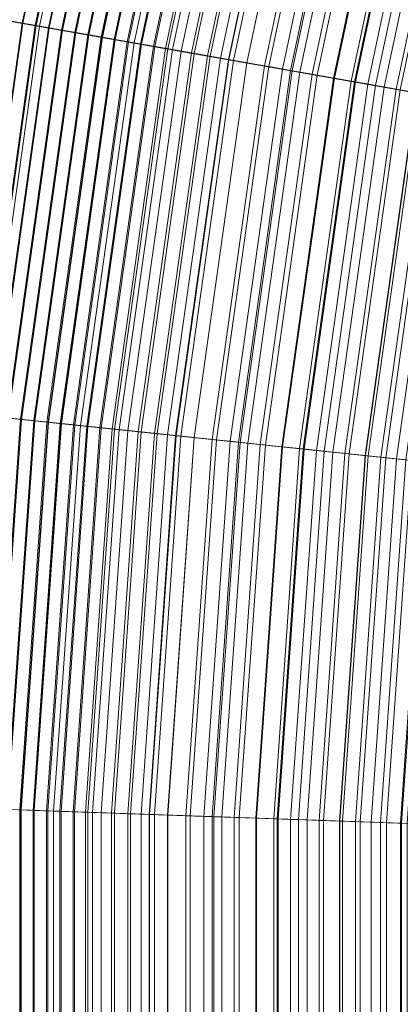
# Model space of a CAD drawing. Header units: centimetres. Extents: x -3.03 to 4.16, y -5.77 to 1.42.
# Tile 94 of 256: x -1.85 to -1.68, y -2.18 to -1.75. Entities that reach past the tile are written whole.
import ezdxf

# ---------------------------------------------------------------- set-up
doc = ezdxf.new("R2010")
doc.units = ezdxf.units.CM
doc.header["$LTSCALE"] = 2.54
doc.layers.add('Lucido design-1', color=7, linetype='Continuous')

# ---------------------------------------------------------------- blocks, each defined once
blk = doc.blocks.new('Gruppo-1')
at = {"color": 142, "linetype": 'Continuous', "lineweight": 9}
for points in [[(-1.55018, 0.73518, 37.14766), (-1.74811, 0.58054, 37.14766), (0.56365, -2.17451, 37.14766), (0.56377, -2.17442, 37.14766)], [(-1.74811, 0.58054, 37.14766), (-1.93478, 0.41246, 37.14766), (0.56354, -2.17462, 37.14766), (0.56365, -2.17451, 37.14766)], [(-1.93478, 0.41246, 37.14766), (-2.10926, 0.23178, 37.14766), (0.56343, -2.17472, 37.14766), (0.56354, -2.17462, 37.14766)], [(-2.10926, 0.23178, 37.14766), (-2.27072, 0.03937, 37.14766), (0.56334, -2.17484, 37.14766), (0.56343, -2.17472, 37.14766)], [(-2.27072, 0.03937, 37.14766), (-2.41836, -0.16384, 37.14766), (0.56325, -2.17496, 37.14766), (0.56334, -2.17484, 37.14766)], [(-2.41836, -0.16384, 37.14766), (-2.55146, -0.37686, 37.14766), (0.56317, -2.17509, 37.14766), (0.56325, -2.17496, 37.14766)], [(-2.55146, -0.37686, 37.14766), (-2.66938, -0.59864, 37.14766), (0.5631, -2.17522, 37.14766), (0.56317, -2.17509, 37.14766)], [(-2.66938, -0.59864, 37.14766), (-2.77155, -0.8281, 37.14766), (0.56304, -2.17536, 37.14766), (0.5631, -2.17522, 37.14766)], [(-2.77155, -0.8281, 37.14766), (-2.85746, -1.06413, 37.14766), (0.56298, -2.1755, 37.14766), (0.56304, -2.17536, 37.14766)], [(-2.85746, -1.06413, 37.14766), (-2.92669, -1.30558, 37.14766), (0.56294, -2.17565, 37.14766), (0.56298, -2.1755, 37.14766)], [(-2.92669, -1.30558, 37.14766), (-2.97891, -1.55128, 37.14766), (0.56291, -2.17579, 37.14766), (0.56294, -2.17565, 37.14766)], [(-2.32037, -1.45676, 35.59964), (-2.36353, -1.65978, 35.59964), (-1.49206, -1.81345, 35.59964), (-1.46174, -1.67084, 35.59964)], [(-1.46174, -1.67084, 35.70075), (-1.49206, -1.81345, 35.70075), (-2.36353, -1.65978, 35.70075), (-2.32037, -1.45676, 35.70075)], [(-2.97891, -1.55128, 37.14766), (-3.01387, -1.80001, 37.14766), (0.56289, -2.17594, 37.14766), (0.56291, -2.17579, 37.14766)], [(-1.80131, -1.58617, 37.84683), (-1.8367, -1.75268, 37.84683), (-1.86401, -1.74786, 37.83776), (-1.82822, -1.57946, 37.83776)], [(-1.81426, -1.58294, 36.2935), (-1.84985, -1.75036, 36.2935), (-1.85555, -1.74936, 36.29597), (-1.81988, -1.58154, 36.29597)], [(-1.8197, -1.58159, 36.41303), (-1.85536, -1.74939, 36.41303), (-1.84962, -1.7504, 36.41003), (-1.81404, -1.583, 36.41003)], [(-1.80865, -1.58434, 36.29103), (-1.84415, -1.75137, 36.29103), (-1.84985, -1.75036, 36.2935), (-1.81426, -1.58294, 36.2935)], [(-1.81404, -1.583, 36.41003), (-1.84962, -1.7504, 36.41003), (-1.84388, -1.75141, 36.40702), (-1.80838, -1.58441, 36.40702)], [(-1.80303, -1.58574, 36.28855), (-1.83845, -1.75237, 36.28855), (-1.84415, -1.75137, 36.29103), (-1.80865, -1.58434, 36.29103)], [(-1.80838, -1.58441, 36.40702), (-1.84388, -1.75141, 36.40702), (-1.83815, -1.75242, 36.404), (-1.80273, -1.58582, 36.404)], [(-1.79742, -1.58714, 36.28607), (-1.83276, -1.75337, 36.28607), (-1.83845, -1.75237, 36.28855), (-1.80303, -1.58574, 36.28855)], [(-1.80273, -1.58582, 36.404), (-1.83815, -1.75242, 36.404), (-1.83241, -1.75343, 36.40098), (-1.79709, -1.58723, 36.40098)], [(-1.77437, -1.59289, 37.85581), (-1.80936, -1.7575, 37.85581), (-1.8367, -1.75268, 37.84683), (-1.80131, -1.58617, 37.84683)], [(-1.79181, -1.58854, 36.28359), (-1.82706, -1.75438, 36.28359), (-1.83276, -1.75337, 36.28607), (-1.79742, -1.58714, 36.28607)], [(-1.79709, -1.58723, 36.40098), (-1.83241, -1.75343, 36.40098), (-1.82669, -1.75444, 36.39795), (-1.79144, -1.58863, 36.39795)], [(-1.7862, -1.58994, 36.2811), (-1.82137, -1.75538, 36.2811), (-1.82706, -1.75438, 36.28359), (-1.79181, -1.58854, 36.28359)], [(-1.79144, -1.58863, 36.39795), (-1.82669, -1.75444, 36.39795), (-1.82096, -1.75545, 36.39491), (-1.7858, -1.59004, 36.39491)], [(-1.78059, -1.59134, 36.27862), (-1.81568, -1.75639, 36.27862), (-1.82137, -1.75538, 36.2811), (-1.7862, -1.58994, 36.2811)], [(-1.7858, -1.59004, 36.39491), (-1.82096, -1.75545, 36.39491), (-1.81524, -1.75646, 36.39187), (-1.78016, -1.59145, 36.39187)], [(-1.77499, -1.59274, 36.27612), (-1.80999, -1.75739, 36.27612), (-1.81568, -1.75639, 36.27862), (-1.78059, -1.59134, 36.27862)], [(-1.78016, -1.59145, 36.39187), (-1.81524, -1.75646, 36.39187), (-1.80952, -1.75747, 36.38882), (-1.77453, -1.59285, 36.38882)], [(-1.76938, -1.59413, 36.27363), (-1.8043, -1.75839, 36.27363), (-1.80999, -1.75739, 36.27612), (-1.77499, -1.59274, 36.27612)], [(-1.77453, -1.59285, 36.38882), (-1.80952, -1.75747, 36.38882), (-1.8038, -1.75848, 36.38576), (-1.7689, -1.59425, 36.38576)], [(-1.7474, -1.59961, 37.8647), (-1.78199, -1.76233, 37.8647), (-1.80936, -1.7575, 37.85581), (-1.77437, -1.59289, 37.85581)], [(-1.76378, -1.59553, 36.27113), (-1.79861, -1.7594, 36.27113), (-1.8043, -1.75839, 36.27363), (-1.76938, -1.59413, 36.27363)], [(-1.76911, -1.5942, 36.27351), (-1.80402, -1.75844, 36.27351), (-1.7956, -1.75993, 36.26732), (-1.76081, -1.59627, 36.26732)], [(-1.71277, -1.60825, 36.35485), (-1.74684, -1.76852, 36.35485), (-1.80402, -1.75844, 36.27351), (-1.76911, -1.5942, 36.27351)], [(-1.7689, -1.59425, 36.38576), (-1.8038, -1.75848, 36.38576), (-1.79809, -1.75949, 36.3827), (-1.76327, -1.59566, 36.3827)], [(-1.75817, -1.59693, 36.26863), (-1.79292, -1.7604, 36.26863), (-1.79861, -1.7594, 36.27113), (-1.76378, -1.59553, 36.27113)], [(-1.76327, -1.59566, 36.3827), (-1.79809, -1.75949, 36.3827), (-1.79238, -1.76049, 36.37963), (-1.75764, -1.59706, 36.37963)], [(-1.76081, -1.59627, 36.26732), (-1.7956, -1.75993, 36.26732), (-1.78725, -1.7614, 36.26101), (-1.75259, -1.59832, 36.26101)], [(-1.75817, -1.59693, 36.26863), (-1.79292, -1.7604, 36.26863), (-1.75817, -1.59693, 36.26863)], [(-1.75817, -1.59693, 36.26863), (-1.79292, -1.7604, 36.26863), (-1.79292, -1.7604, 36.26863)], [(-1.71277, -1.60825, 36.35485), (-1.74684, -1.76852, 36.35485), (-1.79292, -1.7604, 36.26863), (-1.75817, -1.59693, 36.26863)], [(-1.75764, -1.59706, 36.37963), (-1.79238, -1.76049, 36.37963), (-1.78668, -1.7615, 36.37656), (-1.75202, -1.59846, 36.37656)], [(-1.75259, -1.59832, 36.26101), (-1.78725, -1.7614, 36.26101), (-1.779, -1.76285, 36.25459), (-1.74446, -1.60035, 36.25459)], [(-1.75202, -1.59846, 36.37656), (-1.78668, -1.7615, 36.37656), (-1.78098, -1.7625, 36.37348), (-1.7464, -1.59986, 36.37348)], [(-1.72041, -1.60634, 37.87348), (-1.75459, -1.76716, 37.87348), (-1.78199, -1.76233, 37.8647), (-1.7474, -1.59961, 37.8647)], [(-1.7464, -1.59986, 36.37348), (-1.78098, -1.7625, 36.37348), (-1.77528, -1.76351, 36.37039), (-1.74079, -1.60126, 36.37039)], [(-1.74446, -1.60035, 36.25459), (-1.779, -1.76285, 36.25459), (-1.77083, -1.76429, 36.24805), (-1.73641, -1.60235, 36.24805)], [(-1.74079, -1.60126, 36.37039), (-1.77528, -1.76351, 36.37039), (-1.76958, -1.76451, 36.36729), (-1.73518, -1.60266, 36.36729)], [(-1.73641, -1.60235, 36.24805), (-1.77083, -1.76429, 36.24805), (-1.76276, -1.76572, 36.24139), (-1.72845, -1.60434, 36.24139)], [(-1.73518, -1.60266, 36.36729), (-1.76958, -1.76451, 36.36729), (-1.76389, -1.76552, 36.36419), (-1.72957, -1.60406, 36.36419)], [(-1.72957, -1.60406, 36.36419), (-1.76389, -1.76552, 36.36419), (-1.7582, -1.76652, 36.36108), (-1.72397, -1.60546, 36.36108)], [(-1.72845, -1.60434, 36.24139), (-1.76276, -1.76572, 36.24139), (-1.75477, -1.76712, 36.23462), (-1.72059, -1.6063, 36.23462)], [(-1.72397, -1.60546, 36.36108), (-1.7582, -1.76652, 36.36108), (-1.75252, -1.76752, 36.35797), (-1.71837, -1.60685, 36.35797)], [(-1.72059, -1.6063, 36.23462), (-1.75477, -1.76712, 36.23462), (-1.74688, -1.76852, 36.22774), (-1.71281, -1.60824, 36.22774)], [(-1.69338, -1.61308, 37.88217), (-1.72716, -1.77199, 37.88217), (-1.75459, -1.76716, 37.87348), (-1.72041, -1.60634, 37.87348)], [(-1.71837, -1.60685, 36.35797), (-1.75252, -1.76752, 36.35797), (-1.74684, -1.76852, 36.35485), (-1.71277, -1.60825, 36.35485)], [(-1.71281, -1.60824, 36.22774), (-1.74688, -1.76852, 36.22774), (-1.73909, -1.76989, 36.22074), (-1.70513, -1.61015, 36.22074)], [(-1.70337, -1.61059, 36.34784), (-1.7373, -1.77021, 36.34784), (-1.74684, -1.76852, 36.35485), (-1.71277, -1.60825, 36.35485)], [(-1.70513, -1.61015, 36.22074), (-1.73909, -1.76989, 36.22074), (-1.73139, -1.77125, 36.21364), (-1.69755, -1.61204, 36.21364)], [(-1.69407, -1.61291, 36.3407), (-1.72786, -1.77187, 36.3407), (-1.7373, -1.77021, 36.34784), (-1.70337, -1.61059, 36.34784)], [(-1.69755, -1.61204, 36.21364), (-1.73139, -1.77125, 36.21364), (-1.72379, -1.77259, 36.20643), (-1.69006, -1.61391, 36.20643)], [(-1.68486, -1.61521, 36.33343), (-1.71851, -1.77352, 36.33343), (-1.72786, -1.77187, 36.3407), (-1.69407, -1.61291, 36.3407)], [(-1.66632, -1.61983, 37.89077), (-1.69969, -1.77684, 37.89077), (-1.72716, -1.77199, 37.88217), (-1.69338, -1.61308, 37.88217)], [(-1.69006, -1.61391, 36.20643), (-1.72379, -1.77259, 36.20643), (-1.71629, -1.77391, 36.19911), (-1.68267, -1.61575, 36.19911)], [(-1.67576, -1.61748, 36.32603), (-1.70927, -1.77515, 36.32603), (-1.71851, -1.77352, 36.33343), (-1.68486, -1.61521, 36.33343)], [(-1.68267, -1.61575, 36.19911), (-1.71629, -1.77391, 36.19911), (-1.70889, -1.77521, 36.19169), (-1.67538, -1.61757, 36.19169)], [(-1.66675, -1.61972, 36.31849), (-1.70013, -1.77676, 36.31849), (-1.70927, -1.77515, 36.32603), (-1.67576, -1.61748, 36.32603)], [(-1.67538, -1.61757, 36.19169), (-1.70889, -1.77521, 36.19169), (-1.70159, -1.7765, 36.18416), (-1.66819, -1.61936, 36.18416)], [(-1.66819, -1.61936, 36.18416), (-1.70159, -1.7765, 36.18416), (-1.6944, -1.77777, 36.17653), (-1.66111, -1.62113, 36.17653)], [(-1.65785, -1.62194, 36.31083), (-1.69109, -1.77835, 36.31083), (-1.70013, -1.77676, 36.31849), (-1.66675, -1.61972, 36.31849)], [(-1.63924, -1.62658, 37.89926), (-1.6722, -1.78168, 37.89926), (-1.69969, -1.77684, 37.89077), (-1.66632, -1.61983, 37.89077)], [(-1.66111, -1.62113, 36.17653), (-1.6944, -1.77777, 36.17653), (-1.68731, -1.77902, 36.1688), (-1.65412, -1.62287, 36.1688)], [(-1.64905, -1.62414, 36.30304), (-1.68216, -1.77993, 36.30304), (-1.69109, -1.77835, 36.31083), (-1.65785, -1.62194, 36.31083)], [(-1.65412, -1.62287, 36.1688), (-1.68731, -1.77902, 36.1688), (-1.68033, -1.78025, 36.16097), (-1.64724, -1.62459, 36.16097)], [(-1.64036, -1.6263, 36.29513), (-1.67334, -1.78148, 36.29513), (-1.68216, -1.77993, 36.30304), (-1.64905, -1.62414, 36.30304)], [(-1.64724, -1.62459, 36.16097), (-1.68033, -1.78025, 36.16097), (-1.67346, -1.78146, 36.15305), (-1.64047, -1.62627, 36.15305)], [(-2.36353, -1.65978, 35.59964), (-2.39242, -1.86533, 35.59964), (-1.51235, -1.95783, 35.59964), (-1.49206, -1.81345, 35.59964)], [(-1.49206, -1.81345, 35.70075), (-1.51235, -1.95783, 35.70075), (-2.39242, -1.86533, 35.70075), (-2.36353, -1.65978, 35.70075)], [(-1.8367, -1.75268, 37.84683), (-1.86039, -1.92125, 37.84683), (-1.88797, -1.91835, 37.83776), (-1.86401, -1.74786, 37.83776)], [(-1.84415, -1.75137, 36.29103), (-1.86791, -1.92046, 36.29103), (-1.87367, -1.91985, 36.2935), (-1.84985, -1.75036, 36.2935)], [(-1.84962, -1.7504, 36.41003), (-1.87344, -1.91988, 36.41003), (-1.86764, -1.92048, 36.40702), (-1.84388, -1.75141, 36.40702)], [(-1.83845, -1.75237, 36.28855), (-1.86216, -1.92106, 36.28855), (-1.86791, -1.92046, 36.29103), (-1.84415, -1.75137, 36.29103)], [(-1.84388, -1.75141, 36.40702), (-1.86764, -1.92048, 36.40702), (-1.86185, -1.92109, 36.404), (-1.83815, -1.75242, 36.404)], [(-1.83276, -1.75337, 36.28607), (-1.85641, -1.92167, 36.28607), (-1.86216, -1.92106, 36.28855), (-1.83845, -1.75237, 36.28855)], [(-1.83815, -1.75242, 36.404), (-1.86185, -1.92109, 36.404), (-1.85606, -1.9217, 36.40098), (-1.83241, -1.75343, 36.40098)], [(-1.80936, -1.7575, 37.85581), (-1.83278, -1.92415, 37.85581), (-1.86039, -1.92125, 37.84683), (-1.8367, -1.75268, 37.84683)], [(-1.82706, -1.75438, 36.28359), (-1.85066, -1.92227, 36.28359), (-1.85641, -1.92167, 36.28607), (-1.83276, -1.75337, 36.28607)], [(-1.83241, -1.75343, 36.40098), (-1.85606, -1.9217, 36.40098), (-1.85028, -1.92231, 36.39795), (-1.82669, -1.75444, 36.39795)], [(-1.82137, -1.75538, 36.2811), (-1.84491, -1.92287, 36.2811), (-1.85066, -1.92227, 36.28359), (-1.82706, -1.75438, 36.28359)], [(-1.82669, -1.75444, 36.39795), (-1.85028, -1.92231, 36.39795), (-1.8445, -1.92292, 36.39491), (-1.82096, -1.75545, 36.39491)], [(-1.81568, -1.75639, 36.27862), (-1.83916, -1.92348, 36.27862), (-1.84491, -1.92287, 36.2811), (-1.82137, -1.75538, 36.2811)], [(-1.82096, -1.75545, 36.39491), (-1.8445, -1.92292, 36.39491), (-1.83872, -1.92353, 36.39187), (-1.81524, -1.75646, 36.39187)], [(-1.80999, -1.75739, 36.27612), (-1.83341, -1.92408, 36.27612), (-1.83916, -1.92348, 36.27862), (-1.81568, -1.75639, 36.27862)], [(-1.81524, -1.75646, 36.39187), (-1.83872, -1.92353, 36.39187), (-1.83294, -1.92413, 36.38882), (-1.80952, -1.75747, 36.38882)], [(-1.8043, -1.75839, 36.27363), (-1.82767, -1.92469, 36.27363), (-1.83341, -1.92408, 36.27612), (-1.80999, -1.75739, 36.27612)], [(-1.80952, -1.75747, 36.38882), (-1.83294, -1.92413, 36.38882), (-1.82717, -1.92474, 36.38576), (-1.8038, -1.75848, 36.38576)], [(-1.78199, -1.76233, 37.8647), (-1.80514, -1.92705, 37.8647), (-1.83278, -1.92415, 37.85581), (-1.80936, -1.7575, 37.85581)], [(-1.79861, -1.7594, 36.27113), (-1.82192, -1.92529, 36.27113), (-1.82767, -1.92469, 36.27363), (-1.8043, -1.75839, 36.27363)], [(-1.80402, -1.75844, 36.27351), (-1.82739, -1.92472, 36.27351), (-1.81888, -1.92561, 36.26732), (-1.7956, -1.75993, 36.26732)], [(-1.74684, -1.76852, 36.35485), (-1.76964, -1.93079, 36.35485), (-1.82739, -1.92472, 36.27351), (-1.80402, -1.75844, 36.27351)], [(-1.8038, -1.75848, 36.38576), (-1.82717, -1.92474, 36.38576), (-1.8214, -1.92535, 36.3827), (-1.79809, -1.75949, 36.3827)], [(-1.79292, -1.7604, 36.26863), (-1.81618, -1.92589, 36.26863), (-1.82192, -1.92529, 36.27113), (-1.79861, -1.7594, 36.27113)], [(-1.79809, -1.75949, 36.3827), (-1.8214, -1.92535, 36.3827), (-1.81564, -1.92595, 36.37963), (-1.79238, -1.76049, 36.37963)], [(-1.7956, -1.75993, 36.26732), (-1.81888, -1.92561, 36.26732), (-1.81046, -1.9265, 36.26101), (-1.78725, -1.7614, 36.26101)], [(-1.79292, -1.7604, 36.26863), (-1.81618, -1.92589, 36.26863), (-1.79292, -1.7604, 36.26863)], [(-1.79292, -1.7604, 36.26863), (-1.81618, -1.92589, 36.26863), (-1.81618, -1.92589, 36.26863)], [(-1.74684, -1.76852, 36.35485), (-1.76964, -1.93079, 36.35485), (-1.81618, -1.92589, 36.26863), (-1.79292, -1.7604, 36.26863)], [(-1.79238, -1.76049, 36.37963), (-1.81564, -1.92595, 36.37963), (-1.80987, -1.92656, 36.37656), (-1.78668, -1.7615, 36.37656)], [(-1.78725, -1.7614, 36.26101), (-1.81046, -1.9265, 36.26101), (-1.80212, -1.92737, 36.25459), (-1.779, -1.76285, 36.25459)], [(-1.78668, -1.7615, 36.37656), (-1.80987, -1.92656, 36.37656), (-1.80412, -1.92716, 36.37348), (-1.78098, -1.7625, 36.37348)], [(-1.75459, -1.76716, 37.87348), (-1.77747, -1.92996, 37.87348), (-1.80514, -1.92705, 37.8647), (-1.78199, -1.76233, 37.8647)], [(-1.78098, -1.7625, 36.37348), (-1.80412, -1.92716, 36.37348), (-1.79836, -1.92777, 36.37039), (-1.77528, -1.76351, 36.37039)], [(-1.779, -1.76285, 36.25459), (-1.80212, -1.92737, 36.25459), (-1.79387, -1.92824, 36.24805), (-1.77083, -1.76429, 36.24805)], [(-1.77528, -1.76351, 36.37039), (-1.79836, -1.92777, 36.37039), (-1.79261, -1.92837, 36.36729), (-1.76958, -1.76451, 36.36729)], [(-1.77083, -1.76429, 36.24805), (-1.79387, -1.92824, 36.24805), (-1.78572, -1.9291, 36.24139), (-1.76276, -1.76572, 36.24139)], [(-1.76958, -1.76451, 36.36729), (-1.79261, -1.92837, 36.36729), (-1.78686, -1.92898, 36.36419), (-1.76389, -1.76552, 36.36419)], [(-1.76389, -1.76552, 36.36419), (-1.78686, -1.92898, 36.36419), (-1.78112, -1.92958, 36.36108), (-1.7582, -1.76652, 36.36108)], [(-1.76276, -1.76572, 36.24139), (-1.78572, -1.9291, 36.24139), (-1.77766, -1.92994, 36.23462), (-1.75477, -1.76712, 36.23462)], [(-1.7582, -1.76652, 36.36108), (-1.78112, -1.92958, 36.36108), (-1.77538, -1.93018, 36.35797), (-1.75252, -1.76752, 36.35797)], [(-1.75477, -1.76712, 36.23462), (-1.77766, -1.92994, 36.23462), (-1.76969, -1.93078, 36.22774), (-1.74688, -1.76852, 36.22774)], [(-1.72716, -1.77199, 37.88217), (-1.74977, -1.93287, 37.88217), (-1.77747, -1.92996, 37.87348), (-1.75459, -1.76716, 37.87348)], [(-1.75252, -1.76752, 36.35797), (-1.77538, -1.93018, 36.35797), (-1.76964, -1.93079, 36.35485), (-1.74684, -1.76852, 36.35485)], [(-1.74688, -1.76852, 36.22774), (-1.76969, -1.93078, 36.22774), (-1.76182, -1.93161, 36.22074), (-1.73909, -1.76989, 36.22074)], [(-1.7373, -1.77021, 36.34784), (-1.76001, -1.9318, 36.34784), (-1.76964, -1.93079, 36.35485), (-1.74684, -1.76852, 36.35485)], [(-1.73909, -1.76989, 36.22074), (-1.76182, -1.93161, 36.22074), (-1.75404, -1.93242, 36.21364), (-1.73139, -1.77125, 36.21364)], [(-1.72786, -1.77187, 36.3407), (-1.75047, -1.9328, 36.3407), (-1.76001, -1.9318, 36.34784), (-1.7373, -1.77021, 36.34784)], [(-1.73139, -1.77125, 36.21364), (-1.75404, -1.93242, 36.21364), (-1.74637, -1.93323, 36.20643), (-1.72379, -1.77259, 36.20643)], [(-1.71851, -1.77352, 36.33343), (-1.74104, -1.93379, 36.33343), (-1.75047, -1.9328, 36.3407), (-1.72786, -1.77187, 36.3407)], [(-1.69969, -1.77684, 37.89077), (-1.72203, -1.93579, 37.89077), (-1.74977, -1.93287, 37.88217), (-1.72716, -1.77199, 37.88217)], [(-1.72379, -1.77259, 36.20643), (-1.74637, -1.93323, 36.20643), (-1.73879, -1.93403, 36.19911), (-1.71629, -1.77391, 36.19911)], [(-1.70927, -1.77515, 36.32603), (-1.7317, -1.93477, 36.32603), (-1.74104, -1.93379, 36.33343), (-1.71851, -1.77352, 36.33343)], [(-1.71629, -1.77391, 36.19911), (-1.73879, -1.93403, 36.19911), (-1.73132, -1.93481, 36.19169), (-1.70889, -1.77521, 36.19169)], [(-1.70013, -1.77676, 36.31849), (-1.72247, -1.93574, 36.31849), (-1.7317, -1.93477, 36.32603), (-1.70927, -1.77515, 36.32603)], [(-1.70889, -1.77521, 36.19169), (-1.73132, -1.93481, 36.19169), (-1.72395, -1.93559, 36.18416), (-1.70159, -1.7765, 36.18416)], [(-1.70159, -1.7765, 36.18416), (-1.72395, -1.93559, 36.18416), (-1.71669, -1.93635, 36.17653), (-1.6944, -1.77777, 36.17653)], [(-1.69109, -1.77835, 36.31083), (-1.71335, -1.9367, 36.31083), (-1.72247, -1.93574, 36.31849), (-1.70013, -1.77676, 36.31849)], [(-1.6722, -1.78168, 37.89926), (-1.69427, -1.93871, 37.89926), (-1.72203, -1.93579, 37.89077), (-1.69969, -1.77684, 37.89077)], [(-1.6944, -1.77777, 36.17653), (-1.71669, -1.93635, 36.17653), (-1.70953, -1.9371, 36.1688), (-1.68731, -1.77902, 36.1688)], [(-1.68216, -1.77993, 36.30304), (-1.70433, -1.93765, 36.30304), (-1.71335, -1.9367, 36.31083), (-1.69109, -1.77835, 36.31083)], [(-1.68731, -1.77902, 36.1688), (-1.70953, -1.9371, 36.1688), (-1.70248, -1.93784, 36.16097), (-1.68033, -1.78025, 36.16097)], [(-1.67334, -1.78148, 36.29513), (-1.69542, -1.93859, 36.29513), (-1.70433, -1.93765, 36.30304), (-1.68216, -1.77993, 36.30304)], [(-1.68033, -1.78025, 36.16097), (-1.70248, -1.93784, 36.16097), (-1.69554, -1.93857, 36.15305), (-1.67346, -1.78146, 36.15305)], [(-1.67346, -1.78146, 36.15305), (-1.69554, -1.93857, 36.15305), (-1.68871, -1.93929, 36.14502), (-1.6667, -1.78265, 36.14502)], [(-1.66463, -1.78302, 36.28709), (-1.68662, -1.93951, 36.28709), (-1.69542, -1.93859, 36.29513), (-1.67334, -1.78148, 36.29513)], [(-1.64468, -1.78654, 37.90766), (-1.66648, -1.94163, 37.90766), (-1.69427, -1.93871, 37.89926), (-1.6722, -1.78168, 37.89926)], [(-1.6667, -1.78265, 36.14502), (-1.68871, -1.93929, 36.14502), (-1.68199, -1.94, 36.1369), (-1.66004, -1.78383, 36.1369)], [(-1.65603, -1.78454, 36.27893), (-1.67794, -1.94042, 36.27893), (-1.68662, -1.93951, 36.28709), (-1.66463, -1.78302, 36.28709)], [(-1.66004, -1.78383, 36.1369), (-1.68199, -1.94, 36.1369), (-1.67539, -1.94069, 36.12869), (-1.6535, -1.78498, 36.12869)], [(-3.01387, -1.80001, 37.14766), (-3.03139, -2.05058, 37.14766), (0.56288, -2.17609, 37.14766), (0.56289, -2.17594, 37.14766)], [(-2.39242, -1.86533, 35.59964), (-2.4069, -2.07239, 35.59964), (-1.52252, -2.10327, 35.59964), (-1.51235, -1.95783, 35.59964)], [(-1.51235, -1.95783, 35.70075), (-1.52252, -2.10327, 35.70075), (-2.4069, -2.07239, 35.70075), (-2.39242, -1.86533, 35.70075)], [(-1.83278, -1.92415, 37.85581), (-1.84452, -2.09203, 37.85581), (-1.87227, -2.09106, 37.84683), (-1.86039, -1.92125, 37.84683)], [(-1.84491, -1.92287, 36.2811), (-1.85671, -2.0916, 36.2811), (-1.86248, -2.0914, 36.28359), (-1.85066, -1.92227, 36.28359)], [(-1.85028, -1.92231, 36.39795), (-1.8621, -2.09141, 36.39795), (-1.85629, -2.09162, 36.39491), (-1.8445, -1.92292, 36.39491)], [(-1.83916, -1.92348, 36.27862), (-1.85093, -2.0918, 36.27862), (-1.85671, -2.0916, 36.2811), (-1.84491, -1.92287, 36.2811)], [(-1.8445, -1.92292, 36.39491), (-1.85629, -2.09162, 36.39491), (-1.85048, -2.09182, 36.39187), (-1.83872, -1.92353, 36.39187)], [(-1.83341, -1.92408, 36.27612), (-1.84515, -2.092, 36.27612), (-1.85093, -2.0918, 36.27862), (-1.83916, -1.92348, 36.27862)], [(-1.83872, -1.92353, 36.39187), (-1.85048, -2.09182, 36.39187), (-1.84468, -2.09202, 36.38882), (-1.83294, -1.92413, 36.38882)], [(-1.82767, -1.92469, 36.27363), (-1.83938, -2.09221, 36.27363), (-1.84515, -2.092, 36.27612), (-1.83341, -1.92408, 36.27612)], [(-1.83294, -1.92413, 36.38882), (-1.84468, -2.09202, 36.38882), (-1.83888, -2.09222, 36.38576), (-1.82717, -1.92474, 36.38576)], [(-1.80514, -1.92705, 37.8647), (-1.81675, -2.093, 37.8647), (-1.84452, -2.09203, 37.85581), (-1.83278, -1.92415, 37.85581)], [(-1.82192, -1.92529, 36.27113), (-1.83361, -2.09241, 36.27113), (-1.83938, -2.09221, 36.27363), (-1.82767, -1.92469, 36.27363)], [(-1.82739, -1.92472, 36.27351), (-1.83911, -2.09222, 36.27351), (-1.83055, -2.09251, 36.26732), (-1.81888, -1.92561, 36.26732)], [(-1.76964, -1.93079, 36.35485), (-1.78107, -2.09424, 36.35485), (-1.83911, -2.09222, 36.27351), (-1.82739, -1.92472, 36.27351)], [(-1.82717, -1.92474, 36.38576), (-1.83888, -2.09222, 36.38576), (-1.83308, -2.09243, 36.3827), (-1.8214, -1.92535, 36.3827)], [(-1.81618, -1.92589, 36.26863), (-1.82784, -2.09261, 36.26863), (-1.83361, -2.09241, 36.27113), (-1.82192, -1.92529, 36.27113)], [(-1.8214, -1.92535, 36.3827), (-1.83308, -2.09243, 36.3827), (-1.82729, -2.09263, 36.37963), (-1.81564, -1.92595, 36.37963)], [(-1.81888, -1.92561, 36.26732), (-1.83055, -2.09251, 36.26732), (-1.82209, -2.09281, 36.26101), (-1.81046, -1.9265, 36.26101)], [(-1.81618, -1.92589, 36.26863), (-1.82784, -2.09261, 36.26863), (-1.81618, -1.92589, 36.26863)], [(-1.81618, -1.92589, 36.26863), (-1.82784, -2.09261, 36.26863), (-1.82784, -2.09261, 36.26863)], [(-1.76964, -1.93079, 36.35485), (-1.78107, -2.09424, 36.35485), (-1.82784, -2.09261, 36.26863), (-1.81618, -1.92589, 36.26863)], [(-1.81564, -1.92595, 36.37963), (-1.82729, -2.09263, 36.37963), (-1.8215, -2.09283, 36.37656), (-1.80987, -1.92656, 36.37656)], [(-1.81046, -1.9265, 36.26101), (-1.82209, -2.09281, 36.26101), (-1.81371, -2.0931, 36.25459), (-1.80212, -1.92737, 36.25459)], [(-1.80987, -1.92656, 36.37656), (-1.8215, -2.09283, 36.37656), (-1.81572, -2.09303, 36.37348), (-1.80412, -1.92716, 36.37348)], [(-1.77747, -1.92996, 37.87348), (-1.78894, -2.09397, 37.87348), (-1.81675, -2.093, 37.8647), (-1.80514, -1.92705, 37.8647)], [(-1.80412, -1.92716, 36.37348), (-1.81572, -2.09303, 36.37348), (-1.80993, -2.09323, 36.37039), (-1.79836, -1.92777, 36.37039)], [(-1.80212, -1.92737, 36.25459), (-1.81371, -2.0931, 36.25459), (-1.80542, -2.09339, 36.24805), (-1.79387, -1.92824, 36.24805)], [(-1.79836, -1.92777, 36.37039), (-1.80993, -2.09323, 36.37039), (-1.80415, -2.09344, 36.36729), (-1.79261, -1.92837, 36.36729)], [(-1.79387, -1.92824, 36.24805), (-1.80542, -2.09339, 36.24805), (-1.79723, -2.09368, 36.24139), (-1.78572, -1.9291, 36.24139)], [(-1.79261, -1.92837, 36.36729), (-1.80415, -2.09344, 36.36729), (-1.79838, -2.09364, 36.36419), (-1.78686, -1.92898, 36.36419)], [(-1.78686, -1.92898, 36.36419), (-1.79838, -2.09364, 36.36419), (-1.79261, -2.09384, 36.36108), (-1.78112, -1.92958, 36.36108)], [(-1.78572, -1.9291, 36.24139), (-1.79723, -2.09368, 36.24139), (-1.78912, -2.09396, 36.23462), (-1.77766, -1.92994, 36.23462)], [(-1.78112, -1.92958, 36.36108), (-1.79261, -2.09384, 36.36108), (-1.78684, -2.09404, 36.35797), (-1.77538, -1.93018, 36.35797)], [(-1.77766, -1.92994, 36.23462), (-1.78912, -2.09396, 36.23462), (-1.78112, -2.09424, 36.22774), (-1.76969, -1.93078, 36.22774)], [(-1.74977, -1.93287, 37.88217), (-1.7611, -2.09494, 37.88217), (-1.78894, -2.09397, 37.87348), (-1.77747, -1.92996, 37.87348)], [(-1.77538, -1.93018, 36.35797), (-1.78684, -2.09404, 36.35797), (-1.78107, -2.09424, 36.35485), (-1.76964, -1.93079, 36.35485)], [(-1.76969, -1.93078, 36.22774), (-1.78112, -2.09424, 36.22774), (-1.77321, -2.09452, 36.22074), (-1.76182, -1.93161, 36.22074)], [(-1.76001, -1.9318, 36.34784), (-1.77139, -2.09458, 36.34784), (-1.78107, -2.09424, 36.35485), (-1.76964, -1.93079, 36.35485)], [(-1.76182, -1.93161, 36.22074), (-1.77321, -2.09452, 36.22074), (-1.7654, -2.09479, 36.21364), (-1.75404, -1.93242, 36.21364)], [(-1.75047, -1.9328, 36.3407), (-1.76181, -2.09491, 36.3407), (-1.77139, -2.09458, 36.34784), (-1.76001, -1.9318, 36.34784)], [(-1.75404, -1.93242, 36.21364), (-1.7654, -2.09479, 36.21364), (-1.75768, -2.09506, 36.20643), (-1.74637, -1.93323, 36.20643)], [(-1.74104, -1.93379, 36.33343), (-1.75233, -2.09525, 36.33343), (-1.76181, -2.09491, 36.3407), (-1.75047, -1.9328, 36.3407)], [(-1.72203, -1.93579, 37.89077), (-1.73323, -2.09591, 37.89077), (-1.7611, -2.09494, 37.88217), (-1.74977, -1.93287, 37.88217)], [(-1.74637, -1.93323, 36.20643), (-1.75768, -2.09506, 36.20643), (-1.75007, -2.09532, 36.19911), (-1.73879, -1.93403, 36.19911)], [(-1.7317, -1.93477, 36.32603), (-1.74295, -2.09557, 36.32603), (-1.75233, -2.09525, 36.33343), (-1.74104, -1.93379, 36.33343)], [(-1.73879, -1.93403, 36.19911), (-1.75007, -2.09532, 36.19911), (-1.74256, -2.09559, 36.19169), (-1.73132, -1.93481, 36.19169)], [(-1.72247, -1.93574, 36.31849), (-1.73367, -2.0959, 36.31849), (-1.74295, -2.09557, 36.32603), (-1.7317, -1.93477, 36.32603)], [(-1.73132, -1.93481, 36.19169), (-1.74256, -2.09559, 36.19169), (-1.73516, -2.09585, 36.18416), (-1.72395, -1.93559, 36.18416)], [(-1.72395, -1.93559, 36.18416), (-1.73516, -2.09585, 36.18416), (-1.72786, -2.0961, 36.17653), (-1.71669, -1.93635, 36.17653)], [(-1.71335, -1.9367, 36.31083), (-1.7245, -2.09622, 36.31083), (-1.73367, -2.0959, 36.31849), (-1.72247, -1.93574, 36.31849)], [(-1.69427, -1.93871, 37.89926), (-1.70533, -2.09689, 37.89926), (-1.73323, -2.09591, 37.89077), (-1.72203, -1.93579, 37.89077)], [(-1.71669, -1.93635, 36.17653), (-1.72786, -2.0961, 36.17653), (-1.72067, -2.09635, 36.1688), (-1.70953, -1.9371, 36.1688)], [(-1.70433, -1.93765, 36.30304), (-1.71544, -2.09653, 36.30304), (-1.7245, -2.09622, 36.31083), (-1.71335, -1.9367, 36.31083)], [(-1.70953, -1.9371, 36.1688), (-1.72067, -2.09635, 36.1688), (-1.71358, -2.0966, 36.16097), (-1.70248, -1.93784, 36.16097)], [(-1.69542, -1.93859, 36.29513), (-1.70649, -2.09685, 36.29513), (-1.71544, -2.09653, 36.30304), (-1.70433, -1.93765, 36.30304)], [(-1.70248, -1.93784, 36.16097), (-1.71358, -2.0966, 36.16097), (-1.70661, -2.09684, 36.15305), (-1.69554, -1.93857, 36.15305)], [(-1.69554, -1.93857, 36.15305), (-1.70661, -2.09684, 36.15305), (-1.69974, -2.09708, 36.14502), (-1.68871, -1.93929, 36.14502)], [(-1.68662, -1.93951, 36.28709), (-1.69765, -2.09716, 36.28709), (-1.70649, -2.09685, 36.29513), (-1.69542, -1.93859, 36.29513)], [(-1.66648, -1.94163, 37.90766), (-1.67741, -2.09786, 37.90766), (-1.70533, -2.09689, 37.89926), (-1.69427, -1.93871, 37.89926)], [(-1.68871, -1.93929, 36.14502), (-1.69974, -2.09708, 36.14502), (-1.69299, -2.09732, 36.1369), (-1.68199, -1.94, 36.1369)], [(-1.67794, -1.94042, 36.27893), (-1.68892, -2.09746, 36.27893), (-1.69765, -2.09716, 36.28709), (-1.68662, -1.93951, 36.28709)], [(-1.68199, -1.94, 36.1369), (-1.69299, -2.09732, 36.1369), (-1.68636, -2.09755, 36.12869), (-1.67539, -1.94069, 36.12869)], [(-1.66936, -1.94132, 36.27065), (-1.6803, -2.09776, 36.27065), (-1.68892, -2.09746, 36.27893), (-1.67794, -1.94042, 36.27893)], [(-1.67539, -1.94069, 36.12869), (-1.68636, -2.09755, 36.12869), (-1.67983, -2.09778, 36.12039), (-1.6689, -1.94137, 36.12039)], [(-3.03139, -2.05058, 37.14766), (-3.03139, -2.30176, 37.14766), (0.56288, -2.17625, 37.14766), (0.56288, -2.17609, 37.14766)], [(-2.4069, -2.07239, 35.59964), (-2.4069, -2.27995, 35.59964), (-1.52252, -2.24907, 35.59964), (-1.52252, -2.10327, 35.59964)], [(-1.52252, -2.10327, 35.70075), (-1.52252, -2.24907, 35.70075), (-2.4069, -2.27995, 35.70075), (-2.4069, -2.07239, 35.70075)], [(-1.84452, -2.09203, 37.85581), (-1.84452, -2.26031, 37.85581), (-1.87227, -2.26128, 37.84683), (-1.87227, -2.09106, 37.84683)], [(-1.84515, -2.092, 36.27612), (-1.84515, -2.26034, 36.27612), (-1.85093, -2.26054, 36.27862), (-1.85093, -2.0918, 36.27862)], [(-1.85048, -2.09182, 36.39187), (-1.85048, -2.26052, 36.39187), (-1.84468, -2.26032, 36.38882), (-1.84468, -2.09202, 36.38882)], [(-1.83938, -2.09221, 36.27363), (-1.83938, -2.26013, 36.27363), (-1.84515, -2.26034, 36.27612), (-1.84515, -2.092, 36.27612)], [(-1.84468, -2.09202, 36.38882), (-1.84468, -2.26032, 36.38882), (-1.83888, -2.26012, 36.38576), (-1.83888, -2.09222, 36.38576)], [(-1.81675, -2.093, 37.8647), (-1.81675, -2.25934, 37.8647), (-1.84452, -2.26031, 37.85581), (-1.84452, -2.09203, 37.85581)], [(-1.83361, -2.09241, 36.27113), (-1.83361, -2.25993, 36.27113), (-1.83938, -2.26013, 36.27363), (-1.83938, -2.09221, 36.27363)], [(-1.83911, -2.09222, 36.27351), (-1.83911, -2.26012, 36.27351), (-1.83055, -2.25983, 36.26732), (-1.83055, -2.09251, 36.26732)], [(-1.78107, -2.09424, 36.35485), (-1.78107, -2.2581, 36.35485), (-1.83911, -2.26012, 36.27351), (-1.83911, -2.09222, 36.27351)], [(-1.83888, -2.09222, 36.38576), (-1.83888, -2.26012, 36.38576), (-1.83308, -2.25991, 36.3827), (-1.83308, -2.09243, 36.3827)], [(-1.82784, -2.09261, 36.26863), (-1.82784, -2.25973, 36.26863), (-1.83361, -2.25993, 36.27113), (-1.83361, -2.09241, 36.27113)], [(-1.83308, -2.09243, 36.3827), (-1.83308, -2.25991, 36.3827), (-1.82729, -2.25971, 36.37963), (-1.82729, -2.09263, 36.37963)], [(-1.83055, -2.09251, 36.26732), (-1.83055, -2.25983, 36.26732), (-1.82209, -2.25953, 36.26101), (-1.82209, -2.09281, 36.26101)], [(-1.82784, -2.09261, 36.26863), (-1.82784, -2.25973, 36.26863), (-1.82784, -2.09261, 36.26863)], [(-1.82784, -2.09261, 36.26863), (-1.82784, -2.25973, 36.26863), (-1.82784, -2.25973, 36.26863)], [(-1.78107, -2.09424, 36.35485), (-1.78107, -2.2581, 36.35485), (-1.82784, -2.25973, 36.26863), (-1.82784, -2.09261, 36.26863)], [(-1.82729, -2.09263, 36.37963), (-1.82729, -2.25971, 36.37963), (-1.8215, -2.25951, 36.37656), (-1.8215, -2.09283, 36.37656)], [(-1.82209, -2.09281, 36.26101), (-1.82209, -2.25953, 36.26101), (-1.81371, -2.25924, 36.25459), (-1.81371, -2.0931, 36.25459)], [(-1.8215, -2.09283, 36.37656), (-1.8215, -2.25951, 36.37656), (-1.81572, -2.25931, 36.37348), (-1.81572, -2.09303, 36.37348)], [(-1.78894, -2.09397, 37.87348), (-1.78894, -2.25837, 37.87348), (-1.81675, -2.25934, 37.8647), (-1.81675, -2.093, 37.8647)], [(-1.81572, -2.09303, 36.37348), (-1.81572, -2.25931, 36.37348), (-1.80993, -2.25911, 36.37039), (-1.80993, -2.09323, 36.37039)], [(-1.81371, -2.0931, 36.25459), (-1.81371, -2.25924, 36.25459), (-1.80542, -2.25895, 36.24805), (-1.80542, -2.09339, 36.24805)], [(-1.80993, -2.09323, 36.37039), (-1.80993, -2.25911, 36.37039), (-1.80415, -2.2589, 36.36729), (-1.80415, -2.09344, 36.36729)], [(-1.80542, -2.09339, 36.24805), (-1.80542, -2.25895, 36.24805), (-1.79723, -2.25866, 36.24139), (-1.79723, -2.09368, 36.24139)], [(-1.80415, -2.09344, 36.36729), (-1.80415, -2.2589, 36.36729), (-1.79838, -2.2587, 36.36419), (-1.79838, -2.09364, 36.36419)], [(-1.79838, -2.09364, 36.36419), (-1.79838, -2.2587, 36.36419), (-1.79261, -2.2585, 36.36108), (-1.79261, -2.09384, 36.36108)], [(-1.79723, -2.09368, 36.24139), (-1.79723, -2.25866, 36.24139), (-1.78912, -2.25838, 36.23462), (-1.78912, -2.09396, 36.23462)], [(-1.79261, -2.09384, 36.36108), (-1.79261, -2.2585, 36.36108), (-1.78684, -2.2583, 36.35797), (-1.78684, -2.09404, 36.35797)], [(-1.78912, -2.09396, 36.23462), (-1.78912, -2.25838, 36.23462), (-1.78112, -2.2581, 36.22774), (-1.78112, -2.09424, 36.22774)], [(-1.7611, -2.09494, 37.88217), (-1.7611, -2.2574, 37.88217), (-1.78894, -2.25837, 37.87348), (-1.78894, -2.09397, 37.87348)], [(-1.78684, -2.09404, 36.35797), (-1.78684, -2.2583, 36.35797), (-1.78107, -2.2581, 36.35485), (-1.78107, -2.09424, 36.35485)], [(-1.78112, -2.09424, 36.22774), (-1.78112, -2.2581, 36.22774), (-1.77321, -2.25782, 36.22074), (-1.77321, -2.09452, 36.22074)], [(-1.77139, -2.09458, 36.34784), (-1.77139, -2.25776, 36.34784), (-1.78107, -2.2581, 36.35485), (-1.78107, -2.09424, 36.35485)], [(-1.77321, -2.09452, 36.22074), (-1.77321, -2.25782, 36.22074), (-1.7654, -2.25755, 36.21364), (-1.7654, -2.09479, 36.21364)], [(-1.76181, -2.09491, 36.3407), (-1.76181, -2.25743, 36.3407), (-1.77139, -2.25776, 36.34784), (-1.77139, -2.09458, 36.34784)], [(-1.7654, -2.09479, 36.21364), (-1.7654, -2.25755, 36.21364), (-1.75768, -2.25728, 36.20643), (-1.75768, -2.09506, 36.20643)], [(-1.75233, -2.09525, 36.33343), (-1.75233, -2.25709, 36.33343), (-1.76181, -2.25743, 36.3407), (-1.76181, -2.09491, 36.3407)], [(-1.73323, -2.09591, 37.89077), (-1.73323, -2.25643, 37.89077), (-1.7611, -2.2574, 37.88217), (-1.7611, -2.09494, 37.88217)], [(-1.75768, -2.09506, 36.20643), (-1.75768, -2.25728, 36.20643), (-1.75007, -2.25702, 36.19911), (-1.75007, -2.09532, 36.19911)], [(-1.74295, -2.09557, 36.32603), (-1.74295, -2.25677, 36.32603), (-1.75233, -2.25709, 36.33343), (-1.75233, -2.09525, 36.33343)], [(-1.75007, -2.09532, 36.19911), (-1.75007, -2.25702, 36.19911), (-1.74256, -2.25675, 36.19169), (-1.74256, -2.09559, 36.19169)], [(-1.73367, -2.0959, 36.31849), (-1.73367, -2.25644, 36.31849), (-1.74295, -2.25677, 36.32603), (-1.74295, -2.09557, 36.32603)], [(-1.74256, -2.09559, 36.19169), (-1.74256, -2.25675, 36.19169), (-1.73516, -2.25649, 36.18416), (-1.73516, -2.09585, 36.18416)], [(-1.73516, -2.09585, 36.18416), (-1.73516, -2.25649, 36.18416), (-1.72786, -2.25624, 36.17653), (-1.72786, -2.0961, 36.17653)], [(-1.7245, -2.09622, 36.31083), (-1.7245, -2.25612, 36.31083), (-1.73367, -2.25644, 36.31849), (-1.73367, -2.0959, 36.31849)], [(-1.70533, -2.09689, 37.89926), (-1.70533, -2.25545, 37.89926), (-1.73323, -2.25643, 37.89077), (-1.73323, -2.09591, 37.89077)], [(-1.72786, -2.0961, 36.17653), (-1.72786, -2.25624, 36.17653), (-1.72067, -2.25599, 36.1688), (-1.72067, -2.09635, 36.1688)], [(-1.71544, -2.09653, 36.30304), (-1.71544, -2.25581, 36.30304), (-1.7245, -2.25612, 36.31083), (-1.7245, -2.09622, 36.31083)], [(-1.72067, -2.09635, 36.1688), (-1.72067, -2.25599, 36.1688), (-1.71358, -2.25574, 36.16097), (-1.71358, -2.0966, 36.16097)], [(-1.70649, -2.09685, 36.29513), (-1.70649, -2.25549, 36.29513), (-1.71544, -2.25581, 36.30304), (-1.71544, -2.09653, 36.30304)], [(-1.71358, -2.0966, 36.16097), (-1.71358, -2.25574, 36.16097), (-1.70661, -2.2555, 36.15305), (-1.70661, -2.09684, 36.15305)], [(-1.70661, -2.09684, 36.15305), (-1.70661, -2.2555, 36.15305), (-1.69974, -2.25526, 36.14502), (-1.69974, -2.09708, 36.14502)], [(-1.69765, -2.09716, 36.28709), (-1.69765, -2.25518, 36.28709), (-1.70649, -2.25549, 36.29513), (-1.70649, -2.09685, 36.29513)], [(-1.67741, -2.09786, 37.90766), (-1.67741, -2.25448, 37.90766), (-1.70533, -2.25545, 37.89926), (-1.70533, -2.09689, 37.89926)], [(-1.69974, -2.09708, 36.14502), (-1.69974, -2.25526, 36.14502), (-1.69299, -2.25502, 36.1369), (-1.69299, -2.09732, 36.1369)], [(-1.68892, -2.09746, 36.27893), (-1.68892, -2.25488, 36.27893), (-1.69765, -2.25518, 36.28709), (-1.69765, -2.09716, 36.28709)], [(-1.69299, -2.09732, 36.1369), (-1.69299, -2.25502, 36.1369), (-1.68636, -2.25479, 36.12869), (-1.68636, -2.09755, 36.12869)], [(-1.6803, -2.09776, 36.27065), (-1.6803, -2.25458, 36.27065), (-1.68892, -2.25488, 36.27893), (-1.68892, -2.09746, 36.27893)], [(-1.68636, -2.09755, 36.12869), (-1.68636, -2.25479, 36.12869), (-1.67983, -2.25456, 36.12039), (-1.67983, -2.09778, 36.12039)]]:
    blk.add_3dface(points, dxfattribs=at)

msp = doc.modelspace()

# ---------------------------------------------------------------- block references
at = {"layer": 'Lucido design-1', "color": 7}
msp.add_blockref('Gruppo-1', (0, 0), dxfattribs=at)

doc.saveas('drawing.dxf')
